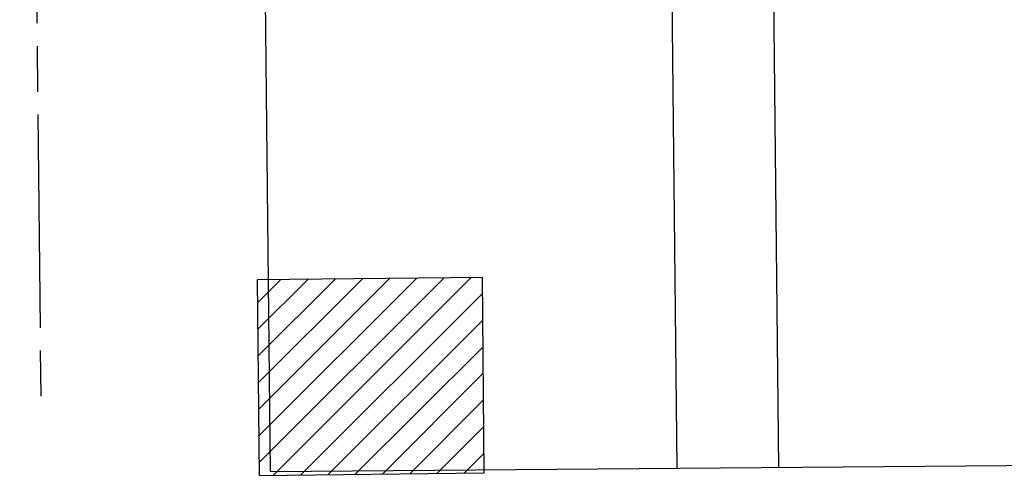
# Model space of a CAD drawing. Extents: x 2300122 to 2305194, y 360020 to 364238.
# Tile 19 of 93: x 2302210 to 2302340, y 360843 to 360903. Entities that reach past the tile are written whole.
import ezdxf

# ---------------------------------------------------------------- set-up
doc = ezdxf.new("R2010")
doc.units = 0
doc.header["$LTSCALE"] = 20
doc.header["$MEASUREMENT"] = 0
doc.linetypes.add('CL', pattern=[2, 0.3, -0.15, 1.4, -0.15])
doc.linetypes.add('rowex', pattern=[0])
for name, color, linetype in [('BD_X_Building', 231, 'Continuous'), ('DV_X_Property_Line', 7, 'Continuous'), ('RW_X_CL', 6, 'CL'), ('RW_X_Fee_RW', 6, 'rowex')]:
    doc.layers.add(name, color=color, linetype=linetype)

msp = doc.modelspace()

# ---------------------------------------------------------------- hatches: boundary and pattern name
at = {"layer": 'BD_X_Building'}
h = msp.add_hatch(dxfattribs=at)
h.set_pattern_fill('ANSI31', color=256, scale=20)
h.paths.add_polyline_path([(2302271.07, 360869.08), (2302241.51, 360868.77), (2302241.77, 360843.1), (2302271.33, 360843.41)])

# ---------------------------------------------------------------- linework, layer by layer
msp.add_lwpolyline([(2302271.07, 360869.08), (2302241.51, 360868.77), (2302241.77, 360843.1), (2302271.33, 360843.41)], close=True, dxfattribs=at)
at = {"layer": 'DV_X_Property_Line'}
for points in [[(2302295.33, 360964.03), (2302296.61, 360844.03)], [(2302308.66, 360964.14), (2302309.94, 360844.14)]]:
    msp.add_lwpolyline(points, dxfattribs=at)
at = {"layer": 'RW_X_CL'}
msp.add_lwpolyline([(2302213.17, 360853.49), (2302210.36, 361117.44)], dxfattribs=at)
at = {"layer": 'RW_X_Fee_RW'}
for points in [[(2302243.28, 360843.59), (2302242, 360963.58)], [(2302243.28, 360843.59), (2302404.32, 360844.93)]]:
    msp.add_lwpolyline(points, dxfattribs=at)

doc.saveas('drawing.dxf')
